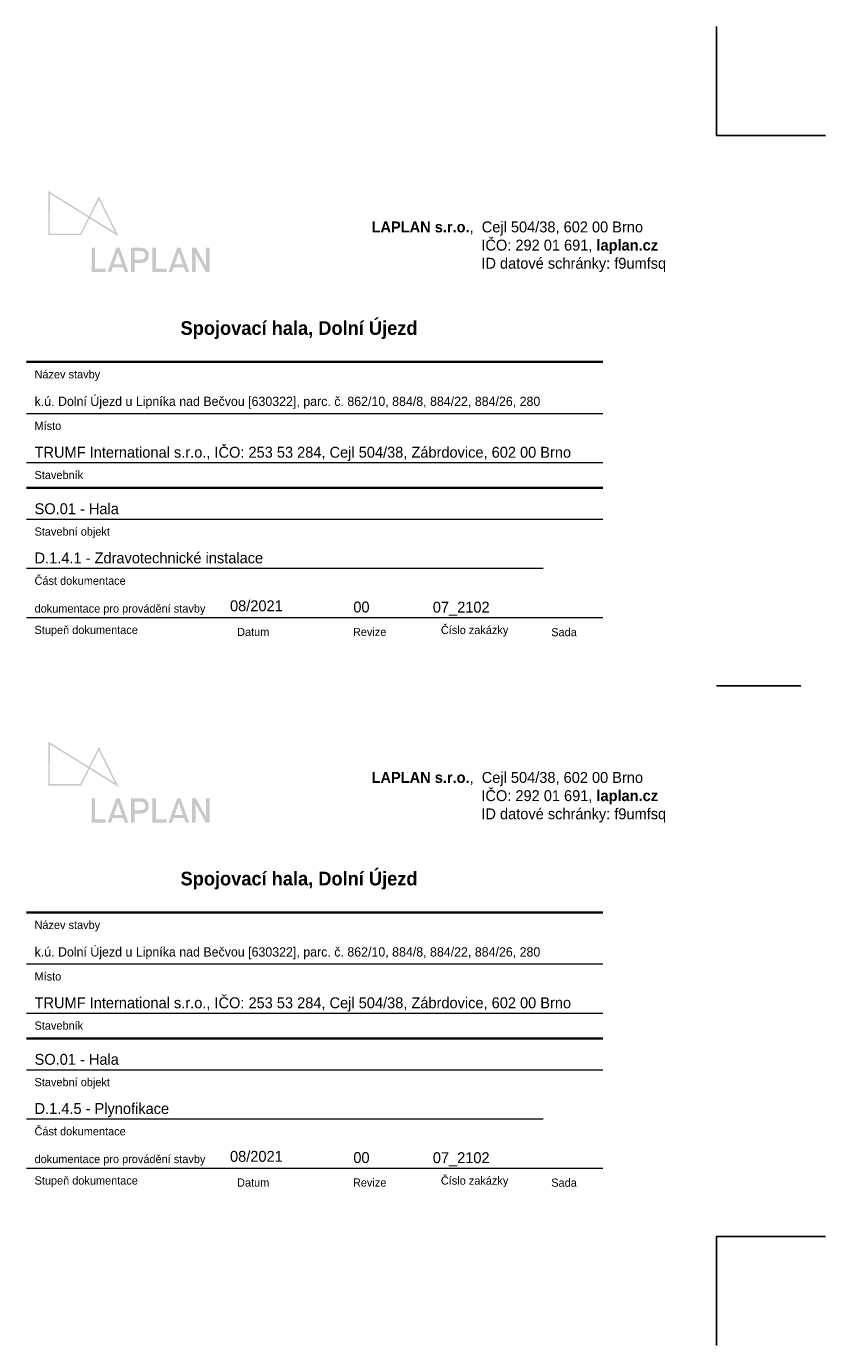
# Paper-space layout 'rozpisky' of a CAD drawing. Header units: millimetres. Extents: x -418 to 842, y -294 to 1191.
# Tile 2 of 3: x 163 to 310, y -16 to 226. Entities that reach past the tile are written whole.
import ezdxf

# ---------------------------------------------------------------- set-up
doc = ezdxf.new("R2010")
doc.units = ezdxf.units.MM
doc.header["$LTSCALE"] = 10
doc.layers.add('netisk', color=30, linetype='Continuous', plot=False)
doc.layers.add('text', color=6, linetype='Continuous', lineweight=9)
doc.styles.add('laplan N', font='txt')

# ---------------------------------------------------------------- blocks, each defined once
blk = doc.blocks.new('la')
at = {"true_color": 0x1c1c1b}
h = blk.add_hatch(color=250, dxfattribs=at)
h.dxf.hatch_style = 2
h.paths.add_polyline_path([(235.48, -142.63), (215.57, -130.26), (209.82, -141.69), (187.35, -141.65), (187.4, -111.51), (215.14, -128.75), (221.97, -115.16)])
h.paths.add_polyline_path([(188.41, -140.6), (209.17, -140.63), (214.66, -129.7), (188.46, -113.41)])
h.paths.add_polyline_path([(216.04, -129.31), (232.9, -139.78), (221.96, -117.54)])
h = blk.add_hatch(color=250, dxfattribs=at)
h.dxf.hatch_style = 2
h.paths.add_polyline_path([(216.94, -150.32), (219.38, -150.32), (219.38, -164.58), (226.65, -164.58), (226.65, -166.85), (216.94, -166.85)])
h = blk.add_hatch(color=250, dxfattribs=at)
h.dxf.hatch_style = 2
h.paths.add_polyline_path([(238.53, -163.76), (231.47, -163.76), (230.38, -166.85), (227.93, -166.85), (233.88, -150.32), (236.14, -150.32), (242.07, -166.85), (239.61, -166.85)])
h.paths.add_polyline_path([(237.8, -161.63), (235.03, -153.67), (234.99, -153.67), (232.2, -161.63)])
h = blk.add_hatch(color=250, dxfattribs=at)
h.dxf.hatch_style = 2
edge = h.paths.add_edge_path()
edge.add_spline(control_points=[(244.03, -150.32), (244.03, -150.32), (250.55, -150.32), (250.55, -150.32), (254.04, -150.32), (256.12, -152.3), (256.12, -155.51), (256.12, -158.75), (254.04, -160.69), (250.53, -160.69), (250.53, -160.69), (246.46, -160.69), (246.46, -160.69), (246.46, -160.69), (246.46, -166.85), (246.46, -166.85), (246.46, -166.85), (244.03, -166.85), (244.03, -166.85), (244.03, -166.85), (244.03, -150.32), (244.03, -150.32)], knot_values=[0, 0, 0, 0, 1, 1, 1, 2, 2, 2, 3, 3, 3, 4, 4, 4, 5, 5, 5, 6, 6, 6, 7, 7, 7, 7], degree=3, periodic=0)
edge = h.paths.add_edge_path()
edge.add_spline(control_points=[(250.43, -158.42), (252.6, -158.42), (253.69, -157.45), (253.69, -155.51), (253.69, -153.53), (252.63, -152.59), (250.45, -152.59), (250.45, -152.59), (246.46, -152.59), (246.46, -152.59), (246.46, -152.59), (246.46, -158.42), (246.46, -158.42), (246.46, -158.42), (250.43, -158.42), (250.43, -158.42)], knot_values=[0, 0, 0, 0, 1, 1, 1, 2, 2, 2, 3, 3, 3, 4, 4, 4, 5, 5, 5, 5], degree=3, periodic=0)
h = blk.add_hatch(color=250, dxfattribs=at)
h.dxf.hatch_style = 2
h.paths.add_polyline_path([(258.55, -150.32), (260.99, -150.32), (260.99, -164.58), (268.26, -164.58), (268.26, -166.85), (258.55, -166.85)])
h = blk.add_hatch(color=250, dxfattribs=at)
h.dxf.hatch_style = 2
h.paths.add_polyline_path([(280.14, -163.76), (273.08, -163.76), (271.99, -166.85), (269.54, -166.85), (275.49, -150.32), (277.75, -150.32), (283.68, -166.85), (281.23, -166.85)])
h.paths.add_polyline_path([(279.41, -161.63), (276.64, -153.67), (276.6, -153.67), (273.81, -161.63)])
h = blk.add_hatch(color=250, dxfattribs=at)
h.dxf.hatch_style = 2
h.paths.add_polyline_path([(285.64, -150.32), (288.33, -150.32), (295.23, -162.88), (295.28, -162.88), (295.28, -150.32), (297.71, -150.32), (297.71, -166.85), (295.02, -166.85), (288.12, -154.29), (288.07, -154.29), (288.07, -166.85), (285.64, -166.85)])

psp = doc.layouts.new('rozpisky')

# ---------------------------------------------------------------- linework, layer by layer
at = {"color": 7, "lineweight": 9}
for p, q in [((163.32, 155), (269.07, 155)), ((163.32, 145.97), (269.07, 145.97)), ((163.32, 135.61), (269.07, 135.61)), ((163.32, 126.59), (258.11, 126.59)), ((163.32, 117.56), (269.07, 117.56)), ((163.32, 54.01), (269.07, 54.01)), ((163.32, 44.99), (269.07, 44.99)), ((163.32, 34.62), (269.07, 34.62)), ((163.32, 25.6), (258.11, 25.6)), ((163.32, 16.58), (269.07, 16.58))]:
    psp.add_line(p, q, dxfattribs=at)
at = {"color": 7, "lineweight": 35}
for p, q in [((163.32, 141.32), (269.07, 141.32)), ((163.32, 40.34), (269.07, 40.34))]:
    psp.add_line(p, q, dxfattribs=at)
for points in [[(163.32, 164.44), (269.07, 164.44)], [(163.32, 63.46), (269.07, 63.46)]]:
    psp.add_lwpolyline(points, dxfattribs=at)
at = {"layer": 'netisk', "color": 7}
for points in [[(289.92, 225.98), (289.92, 205.98), (309.92, 205.98)], [(289.92, 105), (305.39, 105)], [(289.92, -15.99), (289.92, 4.01), (309.92, 4.01)]]:
    psp.add_lwpolyline(points, dxfattribs=at)
at = {"layer": 'text', "lineweight": 5}
for points in [[(289.92, 225.98), (289.92, 205.98), (309.92, 205.98)], [(289.92, -15.99), (289.92, 4.01), (309.92, 4.01)]]:
    psp.add_lwpolyline(points, dxfattribs=at)

# ---------------------------------------------------------------- block references
at = {"color": 7, "xscale": 0.2683525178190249, "yscale": 0.2683525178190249, "zscale": 0.2683525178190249}
for p in [(117.05, 225.72), (117.05, 124.73)]:
    psp.add_blockref('la', p, dxfattribs=at)

# ---------------------------------------------------------------- texts
at = {"color": 7, "style": 'laplan N'}
for s, p in [('TRUMF International s.r.o., IČO: 253 53 284, Cejl 504/38, Zábrdovice, 602 00 Brno', (164.82, 146.87)), ('SO.01 - Hala', (164.82, 136.51)), ('D.1.4.1 - Zdravotechnické instalace', (164.82, 127.49)), ('07_2102', (237.87, 118.46)), ('TRUMF International s.r.o., IČO: 253 53 284, Cejl 504/38, Zábrdovice, 602 00 Brno', (164.82, 45.89)), ('SO.01 - Hala', (164.82, 35.52)), ('D.1.4.5 - Plynofikace', (164.82, 26.5)), ('07_2102', (237.87, 17.48))]:
    psp.add_text(s, height=2, dxfattribs=at).set_placement(p)
at = {"style": 'laplan N'}
for p in [(164.82, 118.46), (164.82, 17.48)]:
    psp.add_text('dokumentace pro provádění stavby', height=1.5, dxfattribs=at).set_placement(p)
at = {"color": 7, "style": 'laplan N'}
for s, width, gutter_width, heights, insert, char_height, attachment_point in [('\\pi0.90329;{\\fMaison Neue|b1|i0|c238|p34;LAPLAN s.r.o.},  Cejl 504/38, 602 00 Brno\\P\\pi21.04614;IČO: 292 01 691, {\\fMaison Neue|b1|i0|c238|p34;laplan.cz\\P\\pi17.86614;}ID datové schránky: f9umfsq', 54.2519, 500, [14.35], (225.73, 190.2), 2, 1), ('{\\fMaison Neue|b1|i0|c238|p34;Spojovací hala, Dolní Újezd}', 97.0737, 0, [16.03], (213.33, 170.28), 2.5, 5), ('{\\C252;\\c9999763;Název stavby}', 42.8235, 500, [0], (164.81, 162.92), 1.5, 1), ('k.ú. Dolní Újezd u Lipníka nad Bečvou [630322], parc. č. 862/10, 884/8, 884/22, 884/26, 280', 8366.9365, 500, [0], (164.82, 155.85), 1.7, 7), ('{\\C252;\\c9999763;Místo}', 42.8235, 500, [0], (164.81, 153.47), 1.5, 1), ('{\\C252;\\c9999763;Stavebník}', 42.8235, 500, [0], (164.81, 144.45), 1.5, 1), ('{\\C252;\\c9999763;Stavební objekt}', 42.8235, 500, [0], (164.81, 134.08), 1.5, 1), ('{\\C252;\\c9999763;Část dokumentace}', 42.8235, 500, [0], (164.81, 125.06), 1.5, 1), ('00', 15.0033, 500, [0], (223.29, 120.49), 2, 1), ('{\\C252;\\c9999763;Stupeň dokumentace}', 42.8235, 500, [0], (164.81, 116.04), 1.5, 1), ('{\\C252;\\c9999763;Číslo zakázky}', 42.8235, 500, [0], (239.35, 116.02), 1.5, 1), ('{\\C252;\\c9999763;Datum}', 42.8235, 500, [0], (201.97, 115.66), 1.5, 1), ('{\\C252;\\c9999763;Revize}', 42.8235, 500, [0], (223.22, 115.66), 1.5, 1), ('{\\C252;\\c9999763;Sada}', 42.8235, 500, [0], (259.6, 115.63), 1.5, 1), ('\\pi0.90329;{\\fMaison Neue|b1|i0|c238|p34;LAPLAN s.r.o.},  Cejl 504/38, 602 00 Brno\\P\\pi21.04614;IČO: 292 01 691, {\\fMaison Neue|b1|i0|c238|p34;laplan.cz\\P\\pi17.86614;}ID datové schránky: f9umfsq', 54.2519, 500, [14.35], (225.73, 89.22), 2, 1), ('{\\fMaison Neue|b1|i0|c238|p34;Spojovací hala, Dolní Újezd}', 97.0737, 0, [16.03], (213.33, 69.3), 2.5, 5), ('{\\C252;\\c9999763;Název stavby}', 42.8235, 500, [0], (164.81, 61.93), 1.5, 1), ('k.ú. Dolní Újezd u Lipníka nad Bečvou [630322], parc. č. 862/10, 884/8, 884/22, 884/26, 280', 8366.9365, 500, [0], (164.82, 54.86), 1.7, 7), ('{\\C252;\\c9999763;Místo}', 42.8235, 500, [0], (164.81, 52.48), 1.5, 1), ('{\\C252;\\c9999763;Stavebník}', 42.8235, 500, [0], (164.81, 43.46), 1.5, 1), ('{\\C252;\\c9999763;Stavební objekt}', 42.8235, 500, [0], (164.81, 33.09), 1.5, 1), ('{\\C252;\\c9999763;Část dokumentace}', 42.8235, 500, [0], (164.81, 24.07), 1.5, 1), ('00', 15.0033, 500, [0], (223.29, 19.5), 2, 1), ('{\\C252;\\c9999763;Stupeň dokumentace}', 42.8235, 500, [0], (164.81, 15.05), 1.5, 1), ('{\\C252;\\c9999763;Datum}', 42.8235, 500, [0], (201.97, 14.67), 1.5, 1), ('{\\C252;\\c9999763;Revize}', 42.8235, 500, [0], (223.22, 14.67), 1.5, 1), ('{\\C252;\\c9999763;Číslo zakázky}', 42.8235, 500, [0], (239.35, 15.03), 1.5, 1), ('{\\C252;\\c9999763;Sada}', 42.8235, 500, [0], (259.6, 14.65), 1.5, 1)]:
    psp.add_mtext_dynamic_manual_height_columns(s, width=width, gutter_width=gutter_width, heights=heights, dxfattribs=dict(at, insert=insert, char_height=char_height, attachment_point=attachment_point))
at = {"color": 7, "char_height": 2, "width": 24.2978, "attachment_point": 1, "style": 'laplan N'}
for insert in [(200.67, 120.71), (200.67, 19.72)]:
    psp.add_mtext('08/2021', dxfattribs=dict(at, insert=insert))

doc.saveas('drawing.dxf')
